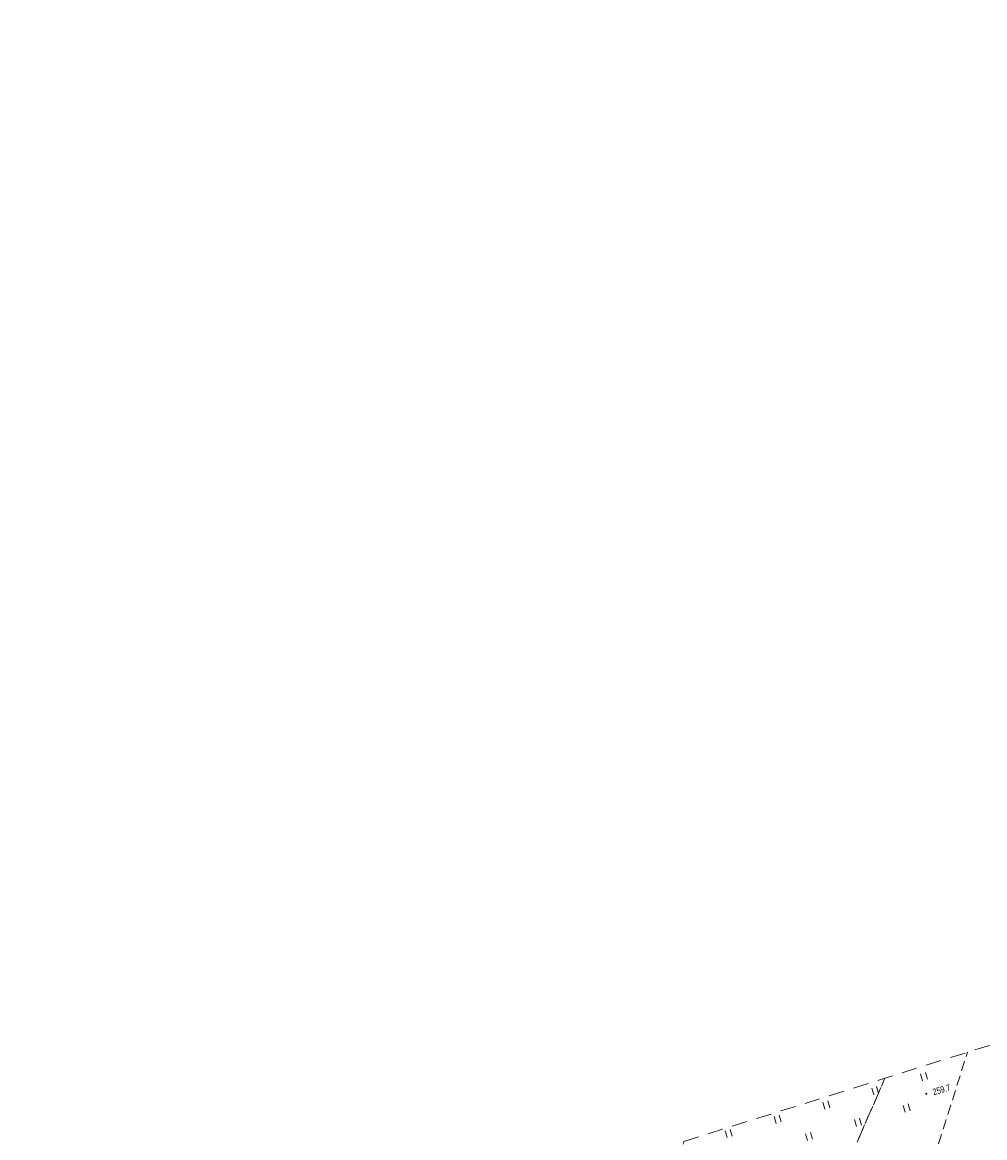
# Model space of a CAD drawing. Header units: millimetres. Extents: x -105537 to 923666, y -162842 to 175608.
# Tile 30 of 41: x -105537 to -10892, y 56778 to 166442. Entities that reach past the tile are written whole.
import ezdxf
from ezdxf.xclip import XClip

# ---------------------------------------------------------------- set-up
doc = ezdxf.new("R2010")
doc.units = ezdxf.units.MM
doc.header["$MEASUREMENT"] = 0
doc.header["$XCLIPFRAME"] = 0
for name, pattern in [('1086', [1500, 1000, -500]), ('2216', [2500, 1500, -1000]), ('2217', [2000, 1500, -500]), ('2218', [1000, 500, -500])]:
    doc.linetypes.add(name, pattern=pattern)
doc.layers.add('A__!REF_RYSUNKI', color=7, linetype='Continuous')
for name, color, linetype, lineweight in [('Wadowice Wałowa mdcp500_2_EGB_KonturKlasyfikacyjny_Nr_pióra__86', 86, 'Continuous', 18), ('Wadowice Wałowa mdcp500_2_EGB_KonturUzytkuGruntowego_Nr_pióra__3', 3, 'Continuous', 18), ('Wadowice Wałowa mdcp500_2_OT_Rzedna_Nr_pióra__7', 7, 'Continuous', 18), ('Wadowice Wałowa mdcp500_2_OT_ZagospodarowanieTerenu_Nr_pióra__7', 7, 'Continuous', 18), ('Wadowice Wałowa mdcp500_2_zakres_mapy_Nr_pióra__178', 178, 'Continuous', 18), ('Wadowice Wałowa mdcp500_3_0_Nr_pióra__1', 7, 'Continuous', 13)]:
    doc.layers.add(name, color=color, linetype=linetype, lineweight=lineweight)
doc.styles.add('STYL_AUTOMATYCZNY_6', font='arial.ttf', dxfattribs={"width": 0.75})
picture_1 = doc.add_image_def('image1.tif', size_in_pixel=(6904, 2168))

# ---------------------------------------------------------------- blocks, each defined once
blk = doc.blocks.new('Rysunek_1_3', base_point=(73226, -6125))
at = {"layer": 'Wadowice Wałowa mdcp500_3_0_Nr_pióra__1', "color": 7, "lineweight": 13}
image = blk.add_image(picture_1, insert=(-79879, -3368), size_in_units=(292228, 91739), rotation=16.24147, dxfattribs=at)
image.set_boundary_path([(-0.5, -0.5), (6903.5, 2167.5)])
blk = doc.blocks.new('Rysunek_3_2', base_point=(-5551989123, -7375062639))
at = {"layer": 'Wadowice Wałowa mdcp500_2_EGB_KonturKlasyfikacyjny_Nr_pióra__86', "color": 86, "linetype": '2217', "lineweight": 18, "flags": 128}
blk.add_lwpolyline([(-23429, 56344), (-20717, 62619)], dxfattribs=at)
at = {"layer": 'Wadowice Wałowa mdcp500_2_EGB_KonturUzytkuGruntowego_Nr_pióra__3', "color": 3, "linetype": '2218', "lineweight": 18, "flags": 128}
blk.add_lwpolyline([(-20717, 62619), (-23429, 56344)], dxfattribs=at)
at = {"layer": 'Wadowice Wałowa mdcp500_2_OT_Rzedna_Nr_pióra__7', "color": 7, "linetype": 'Continuous', "lineweight": 18}
blk.add_circle((-16636, 61093), 50, dxfattribs=at)
at = {"layer": 'Wadowice Wałowa mdcp500_2_OT_ZagospodarowanieTerenu_Nr_pióra__7', "color": 7, "linetype": 'Continuous', "lineweight": 18}
for p, q in [((-17001, 62382), (-17197, 63054)), ((-16521, 62522), (-16717, 63194)), ((-21802, 60984), (-21998, 61656)), ((-21322, 61124), (-21518, 61796)), ((-26122, 59725), (-26318, 60397)), ((-26602, 59585), (-26798, 60257)), ((-18702, 59283), (-18898, 59955)), ((-18222, 59423), (-18418, 60095)), ((-31403, 58187), (-31599, 58859)), ((-30923, 58327), (-31119, 58999)), ((-23503, 57884), (-23699, 58556)), ((-23023, 58024), (-23219, 58696)), ((-36203, 56788), (-36399, 57461)), ((-35723, 56928), (-35919, 57600)), ((-28303, 56486), (-28499, 57158)), ((-27823, 56626), (-28019, 57298))]:
    blk.add_line(p, q, dxfattribs=at)
at = {"layer": 'Wadowice Wałowa mdcp500_2_OT_ZagospodarowanieTerenu_Nr_pióra__7', "color": 7, "linetype": '1086', "lineweight": 18, "flags": 128}
blk.add_lwpolyline([(-40282, 55736), (-15703, 55313), (-12591, 65172)], dxfattribs=at)
at = {"layer": 'Wadowice Wałowa mdcp500_2_zakres_mapy_Nr_pióra__178', "color": 178, "linetype": '2216', "lineweight": 18, "flags": 128}
blk.add_lwpolyline([(-40483, 56408), (-5213, 67491), (39821, 70990), (82874, 71190), (110281, 22047), (166247, 18451), (167791, 23267), (190180, 23749), (210929, -16171), (215662, -76514), (204751, -90911), (192280, -94240), (99368, -84761), (95395, -58866), (-13644, -56772), (-14810, -56089), (-36248, -54694), (-51798, -10956), (-46825, 27703)], close=True, dxfattribs=at)
at = {"layer": 'Wadowice Wałowa mdcp500_2_OT_Rzedna_Nr_pióra__7', "color": 7, "linetype": 'Continuous', "lineweight": 18, "insert": (-16079, 61551), "char_height": 625, "attachment_point": 1, "rotation": 16.24147, "style": 'STYL_AUTOMATYCZNY_6'}
blk.add_mtext('\\A1;{\\pql;\\fArial|b0|i0|c238|p0;\\W0.750000;259.7}', dxfattribs=at)

msp = doc.modelspace()

# ---------------------------------------------------------------- block references
at = {"layer": 'A__!REF_RYSUNKI', "color": 7, "linetype": 'Continuous', "lineweight": 13}
ref = msp.add_blockref('Rysunek_1_3', (73225.66, -6125.131), dxfattribs=at)
XClip(ref).set_block_clipping_path([(-93517.5507872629, 43450.1606019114), (110816.6640264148, 102975.132325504), (124455.4531805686, 56156.6090716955), (200686.4574784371, 78363.6015689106), (175028.2618212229, 166441.7158685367), (-105536.9572903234, 84709.7516477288)])
ref = msp.add_blockref('Rysunek_3_2', (-5551989123.249, -7375062639.407), dxfattribs=at)
XClip(ref).set_block_clipping_path([(-61241.4531575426, -107607.1502755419), (18474.2309784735, -84385.0293576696), (39659.2429552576, -157107.8322890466), (251319.9927157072, -95448.5543467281), (195865.5394707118, 94912.5971797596), (119370.7429366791, 72628.7588867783), (110592.302622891, 102762.9304267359), (-104289.334739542, 40165.3698595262)])

doc.saveas('drawing.dxf')
